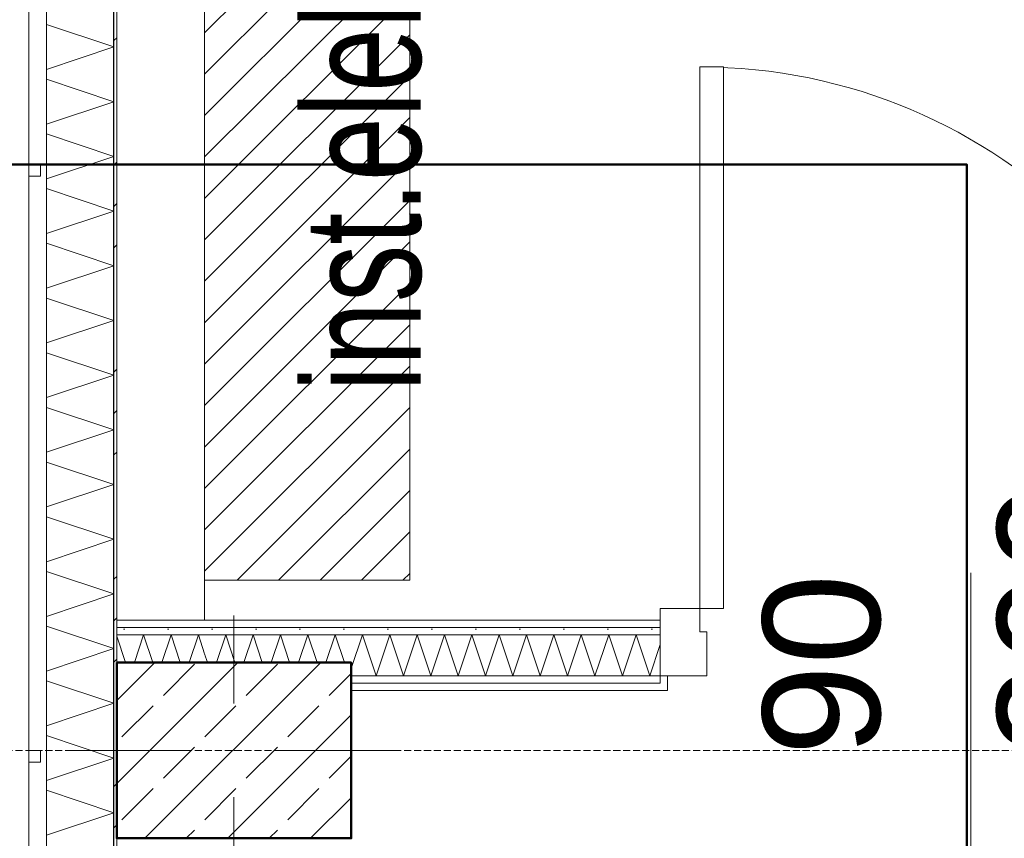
# Model space of a CAD drawing. Extents: x -7314 to 11761, y 144 to 9383.
# Tile 58 of 193: x 897 to 1065, y 3772 to 3912. Entities that reach past the tile are written whole.
import ezdxf
from ezdxf.xclip import XClip

# ---------------------------------------------------------------- set-up
doc = ezdxf.new("R2010")
doc.units = 0
doc.header["$MEASUREMENT"] = 0
doc.header["$XCLIPFRAME"] = 0
doc.linetypes.add('Krawędzie ukryte', pattern=[68, 48, -20])
doc.linetypes.add('Wipeout_Contour', pattern=[20000, 0, -20000])
for name, color, linetype in [('FORMA - Arch 01 - 220-A Ściany', 7, 'Continuous'), ('FORMA - Arch 01 - 410-K Osie', 7, 'Continuous'), ('FORMA - Arch 01 - 440-K Słupy', 7, 'Continuous'), ('FORMA - Arch 02 - Strefy', 7, 'Continuous'), ('FORMA - Arch 02 - Ściany zewnętrzne', 7, 'Continuous'), ('FORMA - Arch 05 - inst elektryczne', 7, 'Continuous')]:
    doc.layers.add(name, color=color, linetype=linetype)
doc.styles.add('STYL_AUTOMATYCZNY_2', font='arial.ttf')
doc.styles.add('STYL_AUTOMATYCZNY_7', font='arial.ttf', dxfattribs={"width": 0.7})
pattern_1 = [(0, (4185.3, -5972.398), (0, 7.5), [0, -7.5])]

# ---------------------------------------------------------------- blocks, each defined once
blk = doc.blocks.new('*X72')
at = {"layer": 'FORMA - Arch 01 - 220-A Ściany', "color": 7, "linetype": 'Continuous', "lineweight": 5, "ltscale": 0.025}
for p, q in [((915.54, 3801.9), (914.04, 3806.4)), ((918.63, 3806.63), (917.06, 3801.9)), ((920.21, 3801.9), (918.63, 3806.63)), ((923.3, 3806.63), (921.72, 3801.9)), ((924.88, 3801.9), (923.3, 3806.63)), ((927.97, 3806.63), (926.39, 3801.9)), ((929.04, 3803.4), (927.97, 3806.63))]:
    blk.add_line(p, q, dxfattribs=at)
blk = doc.blocks.new('*X73')
at = {"layer": 'FORMA - Arch 01 - 220-A Ściany', "color": 7, "linetype": 'Continuous', "lineweight": 5, "ltscale": 0.025}
for p, q in [((932.63, 3806.63), (931.06, 3801.9)), ((934.21, 3801.9), (932.63, 3806.63)), ((937.3, 3806.63), (935.72, 3801.9)), ((938.88, 3801.9), (937.3, 3806.63)), ((941.97, 3806.63), (940.39, 3801.9)), ((943.54, 3801.9), (941.97, 3806.63)), ((946.63, 3806.63), (945.06, 3801.9)), ((948.21, 3801.9), (946.63, 3806.63)), ((951.3, 3806.63), (949.72, 3801.9)), ((952.88, 3801.9), (951.3, 3806.63)), ((955.97, 3806.63), (954.04, 3800.85)), ((958.3, 3799.63), (955.97, 3806.63)), ((960.63, 3806.63), (958.3, 3799.63)), ((962.97, 3799.63), (960.63, 3806.63)), ((965.3, 3806.63), (962.97, 3799.63)), ((967.63, 3799.63), (965.3, 3806.63)), ((969.97, 3806.63), (967.63, 3799.63)), ((972.3, 3799.63), (969.97, 3806.63)), ((974.63, 3806.63), (972.3, 3799.63)), ((976.97, 3799.63), (974.63, 3806.63)), ((979.3, 3806.63), (976.97, 3799.63)), ((981.63, 3799.63), (979.3, 3806.63)), ((983.97, 3806.63), (981.63, 3799.63)), ((986.3, 3799.63), (983.97, 3806.63)), ((988.63, 3806.63), (986.3, 3799.63)), ((990.97, 3799.63), (988.63, 3806.63)), ((993.3, 3806.63), (990.97, 3799.63)), ((995.63, 3799.63), (993.3, 3806.63)), ((997.97, 3806.63), (995.63, 3799.63)), ((1000.3, 3799.63), (997.97, 3806.63)), ((1002.63, 3806.63), (1000.3, 3799.63)), ((1004.97, 3799.63), (1002.63, 3806.63)), ((1006.74, 3804.95), (1004.97, 3799.63)), ((929.54, 3801.9), (929.04, 3803.4))]:
    blk.add_line(p, q, dxfattribs=at)
blk = doc.blocks.new('*X362')
at = {"layer": 'FORMA - Arch 01 - 220-A Ściany', "color": 7, "linetype": 'Continuous', "lineweight": 5, "ltscale": 0.025}
for p, q in [((902.04, 3910.77), (913.54, 3906.94)), ((913.54, 3906.94), (902.04, 3903.1)), ((902.04, 3901.44), (913.54, 3897.6)), ((913.54, 3897.6), (902.04, 3893.77)), ((902.04, 3892.1), (913.54, 3888.27)), ((913.54, 3888.27), (902.04, 3884.44)), ((902.04, 3882.77), (913.54, 3878.94)), ((913.54, 3878.94), (902.04, 3875.1)), ((902.04, 3873.44), (913.54, 3869.6)), ((913.54, 3869.6), (902.04, 3865.77)), ((902.04, 3864.1), (913.54, 3860.27)), ((913.54, 3860.27), (902.04, 3856.44)), ((902.04, 3854.77), (913.54, 3850.94)), ((913.54, 3850.94), (902.04, 3847.1)), ((902.04, 3845.44), (913.54, 3841.6)), ((913.54, 3841.6), (902.04, 3837.77)), ((902.04, 3836.1), (913.54, 3832.27)), ((913.54, 3832.27), (902.04, 3828.44)), ((902.04, 3826.77), (913.54, 3822.94)), ((913.54, 3822.94), (902.04, 3819.1)), ((902.04, 3817.44), (913.54, 3813.6)), ((913.54, 3813.6), (902.04, 3809.77)), ((902.04, 3808.1), (913.54, 3804.27)), ((913.54, 3804.27), (902.04, 3800.44)), ((902.04, 3798.77), (913.54, 3794.94)), ((913.54, 3794.94), (902.04, 3791.1)), ((902.04, 3789.44), (913.54, 3785.6)), ((913.54, 3785.6), (902.04, 3781.77)), ((902.04, 3780.1), (913.54, 3776.27)), ((913.54, 3776.27), (902.04, 3772.44))]:
    blk.add_line(p, q, dxfattribs=at)
blk = doc.blocks.new('Rysunek_1_1', base_point=(4185.3, -5972.4))
at = {"layer": 'FORMA - Arch 01 - 220-A Ściany', "color": 7, "linetype": 'Continuous', "lineweight": 15, "ltscale": 0.025, "flags": 128}
blk.add_lwpolyline([(914.04, 3799.63), (914.04, 3798.38)], dxfattribs=at)
at = {"color": 254, "linetype": 'Wipeout_Contour', "lineweight": 0, "ltscale": 18256.97488}
blk.add_wipeout([(899.04, 7923.64), (899.04, 721.9), (902.04, 721.9), (902.04, 7923.64)], dxfattribs=at).dxf.layer = 'FORMA - Arch 01 - 220-A Ściany'
at = {"color": 254, "linetype": 'Wipeout_Contour', "lineweight": 0, "ltscale": 15657.175071}
blk.add_wipeout([(914.04, 3806.63), (914.04, 3801.9), (929.04, 3801.9), (929.04, 3806.63)], dxfattribs=at).dxf.layer = 'FORMA - Arch 01 - 220-A Ściany'
at = {"color": 254, "linetype": 'Wipeout_Contour', "lineweight": 0, "ltscale": 16202.681538}
blk.add_wipeout([(1323.04, 3809.13), (1323.04, 3967.19), (914.04, 3967.19), (914.04, 3809.13)], dxfattribs=at).dxf.layer = 'FORMA - Arch 02 - Strefy'
at = {"color": 254, "linetype": 'Wipeout_Contour', "lineweight": 0, "ltscale": 15454.34512}
blk.add_wipeout([(1323.04, 3588.54), (1323.04, 3797.13), (914.04, 3797.13), (914.04, 3588.54)], dxfattribs=at).dxf.layer = 'FORMA - Arch 02 - Strefy'
at = {"layer": 'FORMA - Arch 05 - inst elektryczne', "linetype": 'Continuous', "lineweight": 15}
h = blk.add_hatch(dxfattribs=at)
h.set_pattern_fill('cegła_zwykła_gęsta_0001', color=211, style=0, pattern_type=2)
h.set_pattern_definition([(45, (4185.2997, -5972.398), (-3.535534, 3.535534), [])])
h.paths.add_polyline_path([(929.04, 3815.93), (964.04, 3815.93), (964.04, 3965.93), (929.04, 3965.93)])
at = {"layer": 'FORMA - Arch 01 - 220-A Ściany', "color": 7, "linetype": 'Continuous', "lineweight": 18, "ltscale": 0.025}
blk.add_line((902.04, 7923.64), (902.04, 721.9), dxfattribs=at)
at = {"layer": 'FORMA - Arch 01 - 220-A Ściany', "color": 7, "linetype": 'Continuous', "lineweight": 15, "ltscale": 0.025}
blk.add_line((1059.74, 3725.6), (1059.74, 3817.22), dxfattribs=at)
at = {"layer": 'FORMA - Arch 01 - 220-A Ściany', "color": 7, "linetype": 'Continuous', "lineweight": 15, "ltscale": 0.025, "flags": 128}
blk.add_lwpolyline([(914.04, 3798.38), (914.04, 3797.13)], dxfattribs=at)
at = {"layer": 'FORMA - Arch 01 - 220-A Ściany', "color": 7, "linetype": 'Continuous', "lineweight": 13, "ltscale": 0.025}
blk.add_arc((1013.54, 3811.13), 92.4, 0, 90, dxfattribs=at)
at = {"layer": 'FORMA - Arch 05 - inst elektryczne', "color": 7, "linetype": 'Continuous', "lineweight": 13, "ltscale": 0.025, "flags": 128}
blk.add_lwpolyline([(929.04, 3815.93), (964.04, 3815.93), (964.04, 3965.93), (929.04, 3965.93)], close=True, dxfattribs=at)
at = {"color": 7, "linetype": 'Continuous', "lineweight": 13, "ltscale": 0.025}
blk.add_blockref('*X72', (0, 0), dxfattribs=at)
at = {"layer": 'FORMA - Arch 05 - inst elektryczne', "color": 7, "linetype": 'Continuous', "lineweight": 13, "insert": (966.19, 3848.19), "char_height": 20, "attachment_point": 7, "rotation": 90, "style": 'STYL_AUTOMATYCZNY_7'}
blk.add_mtext('\\A1;{\\pql;\\fArial|b0|i0|c238|p0;\\W0.700000;inst.elektr.}', dxfattribs=at)
at = {"color": 254, "linetype": 'Wipeout_Contour', "lineweight": 0, "ltscale": 15689.348216}
blk.add_wipeout([(954.04, 3797.13), (1006.74, 3797.13), (1006.74, 3798.38), (954.04, 3798.38)], dxfattribs=at).dxf.layer = 'FORMA - Arch 01 - 220-A Ściany'
at = {"color": 254, "linetype": 'Wipeout_Contour', "lineweight": 0, "ltscale": 15175.644043}
blk.add_wipeout([(914.04, 3588.54), (929.04, 3588.54), (929.04, 3771.9), (914.04, 3771.9)], dxfattribs=at).dxf.layer = 'FORMA - Arch 02 - Ściany zewnętrzne'
at = {"layer": 'FORMA - Arch 01 - 220-A Ściany', "linetype": 'Continuous', "lineweight": 5}
h = blk.add_hatch(dxfattribs=at)
h.set_pattern_fill('Gips_0001', style=0, pattern_type=2)
h.set_pattern_definition(pattern_1)
h.paths.add_polyline_path([(954.04, 3797.13), (1006.74, 3797.13), (1006.74, 3798.38), (954.04, 3798.38)])
at = {"color": 254, "linetype": 'Wipeout_Contour', "lineweight": 0, "ltscale": 18256.97488}
blk.add_wipeout([(899.04, 7923.64), (899.04, 721.9), (902.04, 721.9), (902.04, 7923.64)], dxfattribs=at).dxf.layer = 'FORMA - Arch 01 - 220-A Ściany'
at = {"color": 254, "linetype": 'Wipeout_Contour', "lineweight": 0, "ltscale": 15668.798453}
blk.add_wipeout([(914.04, 3807.88), (914.04, 3806.63), (929.04, 3806.63), (929.04, 3807.88)], dxfattribs=at).dxf.layer = 'FORMA - Arch 01 - 220-A Ściany'
at = {"layer": 'FORMA - Arch 01 - 220-A Ściany', "linetype": 'Continuous', "lineweight": 5}
h = blk.add_hatch(dxfattribs=at)
h.set_pattern_fill('Gips_0001', style=0, pattern_type=2)
h.set_pattern_definition(pattern_1)
h.paths.add_polyline_path([(914.04, 3807.88), (914.04, 3806.63), (929.04, 3806.63), (929.04, 3807.88)])
at = {"layer": 'FORMA - Arch 01 - 220-A Ściany', "color": 7, "linetype": 'Continuous', "lineweight": 13, "ltscale": 0.025}
blk.add_line((899.04, 7923.64), (899.04, 721.9), dxfattribs=at)
at = {"layer": 'FORMA - Arch 01 - 220-A Ściany', "color": 7, "linetype": 'Continuous', "lineweight": 18, "ltscale": 0.025, "flags": 128}
blk.add_lwpolyline([(899.04, 7923.64), (902.04, 7923.64), (902.04, 721.9), (899.04, 721.9)], close=True, dxfattribs=at)
at = {"layer": 'FORMA - Arch 01 - 220-A Ściany', "color": 7, "linetype": 'Continuous', "lineweight": 15, "ltscale": 0.025, "flags": 128}
blk.add_lwpolyline([(914.04, 3806.63), (914.04, 3799.63)], dxfattribs=at)
at = {"color": 254, "linetype": 'Wipeout_Contour', "lineweight": 0, "ltscale": 15694.189469}
blk.add_wipeout([(1006.74, 3799.63), (954.04, 3799.63), (954.04, 3798.38), (1006.74, 3798.38)], dxfattribs=at).dxf.layer = 'FORMA - Arch 01 - 220-A Ściany'
at = {"layer": 'FORMA - Arch 01 - 220-A Ściany', "linetype": 'Continuous', "lineweight": 5}
h = blk.add_hatch(dxfattribs=at)
h.set_pattern_fill('Gips_0001', style=0, pattern_type=2)
h.set_pattern_definition(pattern_1)
h.paths.add_polyline_path([(1006.74, 3799.63), (954.04, 3799.63), (954.04, 3798.38), (1006.74, 3798.38)])
at = {"color": 254, "linetype": 'Wipeout_Contour', "lineweight": 0, "ltscale": 18256.97488}
blk.add_wipeout([(899.04, 7923.64), (899.04, 721.9), (902.04, 721.9), (902.04, 7923.64)], dxfattribs=at).dxf.layer = 'FORMA - Arch 01 - 220-A Ściany'
at = {"color": 254, "linetype": 'Wipeout_Contour', "lineweight": 0, "ltscale": 15673.658158}
blk.add_wipeout([(914.04, 3809.13), (914.04, 3807.88), (929.04, 3807.88), (929.04, 3809.13)], dxfattribs=at).dxf.layer = 'FORMA - Arch 01 - 220-A Ściany'
at = {"layer": 'FORMA - Arch 01 - 220-A Ściany', "linetype": 'Continuous', "lineweight": 5}
h = blk.add_hatch(dxfattribs=at)
h.set_pattern_fill('Gips_0001', style=0, pattern_type=2)
h.set_pattern_definition(pattern_1)
h.paths.add_polyline_path([(914.04, 3809.13), (914.04, 3807.88), (929.04, 3807.88), (929.04, 3809.13)])
at = {"layer": 'FORMA - Arch 01 - 220-A Ściany', "color": 7, "linetype": 'Continuous', "lineweight": 18, "ltscale": 0.025}
blk.add_line((902.04, 4618.9), (902.04, 721.9), dxfattribs=at)
at = {"layer": 'FORMA - Arch 01 - 220-A Ściany', "color": 7, "linetype": 'Continuous', "lineweight": 15, "ltscale": 0.025, "flags": 128}
for points in [[(914.04, 3809.13), (914.04, 3807.88)], [(914.04, 3807.88), (914.04, 3806.63)]]:
    blk.add_lwpolyline(points, dxfattribs=at)
at = {"color": 254, "linetype": 'Wipeout_Contour', "lineweight": 0, "ltscale": 18256.97488}
blk.add_wipeout([(899.04, 7923.64), (899.04, 721.9), (902.04, 721.9), (902.04, 7923.64)], dxfattribs=at).dxf.layer = 'FORMA - Arch 01 - 220-A Ściany'
at = {"color": 254, "linetype": 'Wipeout_Contour', "lineweight": 0, "ltscale": 15718.985004}
blk.add_wipeout([(1006.74, 3809.13), (929.04, 3809.13), (929.04, 3807.88), (1006.74, 3807.88)], dxfattribs=at).dxf.layer = 'FORMA - Arch 01 - 220-A Ściany'
at = {"layer": 'FORMA - Arch 01 - 220-A Ściany', "linetype": 'Continuous', "lineweight": 5}
h = blk.add_hatch(dxfattribs=at)
h.set_pattern_fill('Gips_0001', style=0, pattern_type=2)
h.set_pattern_definition(pattern_1)
h.paths.add_polyline_path([(1006.74, 3809.13), (929.04, 3809.13), (929.04, 3807.88), (1006.74, 3807.88)])
at = {"layer": 'FORMA - Arch 01 - 220-A Ściany', "color": 7, "linetype": 'Continuous', "lineweight": 13, "ltscale": 0.025}
blk.add_line((899.04, 7923.64), (899.04, 721.9), dxfattribs=at)
at = {"layer": 'FORMA - Arch 01 - 220-A Ściany', "color": 7, "linetype": 'Continuous', "lineweight": 18, "ltscale": 0.025, "flags": 128}
blk.add_lwpolyline([(899.04, 7923.64), (902.04, 7923.64), (902.04, 721.9), (899.04, 721.9)], close=True, dxfattribs=at)
at = {"layer": 'FORMA - Arch 01 - 220-A Ściany', "color": 7, "linetype": 'Continuous', "lineweight": 15, "ltscale": 0.025, "flags": 128}
blk.add_lwpolyline([(1006.74, 3809.13), (929.04, 3809.13)], dxfattribs=at)
at = {"layer": 'FORMA - Arch 02 - Ściany zewnętrzne', "color": 7, "linetype": 'Continuous', "lineweight": 15, "ltscale": 0.025}
blk.add_line((929.04, 3809.13), (914.04, 3809.13), dxfattribs=at)
at = {"color": 254, "linetype": 'Wipeout_Contour', "lineweight": 0, "ltscale": 15714.13929}
blk.add_wipeout([(929.04, 3806.63), (1006.74, 3806.63), (1006.74, 3807.88), (929.04, 3807.88)], dxfattribs=at).dxf.layer = 'FORMA - Arch 01 - 220-A Ściany'
at = {"color": 254, "linetype": 'Wipeout_Contour', "lineweight": 0, "ltscale": 15983.671099}
blk.add_wipeout([(914.04, 3967.19), (914.04, 3809.13), (929.04, 3809.13), (929.04, 3967.19)], dxfattribs=at).dxf.layer = 'FORMA - Arch 02 - Ściany zewnętrzne'
at = {"layer": 'FORMA - Arch 01 - 220-A Ściany', "linetype": 'Continuous', "lineweight": 5}
h = blk.add_hatch(dxfattribs=at)
h.set_pattern_fill('Gips_0001', style=0, pattern_type=2)
h.set_pattern_definition(pattern_1)
h.paths.add_polyline_path([(929.04, 3806.63), (1006.74, 3806.63), (1006.74, 3807.88), (929.04, 3807.88)])
at = {"layer": 'FORMA - Arch 01 - 220-A Ściany', "color": 7, "linetype": 'Continuous', "lineweight": 15, "ltscale": 0.025}
blk.add_line((1006.74, 3807.88), (1006.74, 3809.13), dxfattribs=at)
at = {"layer": 'FORMA - Arch 01 - 220-A Ściany', "color": 7, "linetype": 'Continuous', "lineweight": 13, "ltscale": 0.025}
blk.add_line((1006.74, 3807.88), (929.04, 3807.88), dxfattribs=at)
at = {"layer": 'FORMA - Arch 02 - Ściany zewnętrzne', "color": 7, "linetype": 'Continuous', "lineweight": 15, "ltscale": 0.025}
blk.add_line((929.04, 3809.13), (914.04, 3809.13), dxfattribs=at)
at = {"layer": 'FORMA - Arch 02 - Ściany zewnętrzne', "color": 7, "linetype": 'Continuous', "lineweight": 13, "ltscale": 0.025}
blk.add_line((914.04, 3807.88), (929.04, 3807.88), dxfattribs=at)
at = {"layer": 'FORMA - Arch 02 - Ściany zewnętrzne', "color": 7, "linetype": 'Continuous', "lineweight": 13, "ltscale": 0.025, "flags": 128}
for points in [[(914.04, 3967.19), (914.04, 3809.13)], [(929.04, 3809.13), (929.04, 3967.19)]]:
    blk.add_lwpolyline(points, dxfattribs=at)
at = {"color": 254, "linetype": 'Wipeout_Contour', "lineweight": 0, "ltscale": 23537.439693}
blk.add_wipeout([(929.04, 3806.63), (929.04, 3801.9), (954.04, 3801.9), (954.04, 3799.63), (1006.74, 3799.63), (1006.74, 3806.63)], dxfattribs=at).dxf.layer = 'FORMA - Arch 01 - 220-A Ściany'
at = {"layer": 'FORMA - Arch 01 - 220-A Ściany', "color": 7, "linetype": 'Continuous', "lineweight": 13, "ltscale": 0.025}
blk.add_line((1006.74, 3806.63), (929.04, 3806.63), dxfattribs=at)
at = {"layer": 'FORMA - Arch 01 - 220-A Ściany', "color": 7, "linetype": 'Continuous', "lineweight": 15, "ltscale": 0.025}
blk.add_line((1006.74, 3806.63), (1006.74, 3807.88), dxfattribs=at)
at = {"layer": 'FORMA - Arch 02 - Ściany zewnętrzne', "color": 7, "linetype": 'Continuous', "lineweight": 13, "ltscale": 0.025}
blk.add_line((914.04, 3806.63), (929.04, 3806.63), dxfattribs=at)
at = {"color": 7, "linetype": 'Continuous', "lineweight": 13, "ltscale": 0.025}
blk.add_blockref('*X73', (0, 0), dxfattribs=at)
at = {"layer": 'FORMA - Arch 01 - 220-A Ściany', "color": 7, "linetype": 'Continuous', "lineweight": 13, "insert": (1050.08, 3785.97), "char_height": 20, "attachment_point": 7, "rotation": 90, "style": 'STYL_AUTOMATYCZNY_2'}
blk.add_mtext('\\A1;{\\pql;\\pt0;\\fArial|b0|i0|c238|p0;\\W1.000000;90\\fArial|b0|i0|c238|p0;\\W1.000000;\\A1{\\H.66x;\\S^  ;}\\fArial|b0|i0|c238|p0;\\W1.000000;\\fArial|b0|i0|c238|p0;\\W1.000000;}', dxfattribs=at)
at = {"color": 254, "linetype": 'Wipeout_Contour', "lineweight": 0, "ltscale": 14315.011132}
blk.add_wipeout([(913.54, 3986.46), (913.54, 2928.43), (914.04, 2928.43), (914.04, 3986.46)], dxfattribs=at).dxf.layer = 'FORMA - Arch 01 - 220-A Ściany'
at = {"color": 254, "linetype": 'Wipeout_Contour', "lineweight": 0, "ltscale": 19648.410456}
blk.add_wipeout([(1007.99, 3797.13), (1007.99, 3799.63), (1006.74, 3799.63), (1006.74, 3798.38), (1006.74, 3797.13)], dxfattribs=at).dxf.layer = 'FORMA - Arch 01 - 220-A Ściany'
at = {"layer": 'FORMA - Arch 01 - 220-A Ściany', "linetype": 'Continuous', "lineweight": 5}
h = blk.add_hatch(dxfattribs=at)
h.set_pattern_fill('Aluminium_0001', style=0, pattern_type=2)
h.set_pattern_definition([(45, (4185.3, -5972.398), (-17.67767, 17.67767), []), (45, (4181.764, -5968.863), (-17.67767, 17.67767), []), (45, (4178.229, -5965.327), (-17.67767, 17.67767), [])])
h.paths.add_polyline_path([(913.54, 3986.46), (913.54, 2928.43), (914.04, 2928.43), (914.04, 3986.46)])
h = blk.add_hatch(dxfattribs=at)
h.set_pattern_fill('Gips_0001', style=0, pattern_type=2)
h.set_pattern_definition(pattern_1)
h.paths.add_polyline_path([(1007.99, 3797.13), (1007.99, 3799.63), (1006.74, 3799.63), (1006.74, 3798.38), (1006.74, 3797.13)])
at = {"layer": 'FORMA - Arch 01 - 220-A Ściany', "color": 7, "linetype": 'Continuous', "lineweight": 15, "ltscale": 0.025}
for p, q in [((1006.74, 3799.63), (1006.74, 3806.63)), ((1006.74, 3799.63), (1007.99, 3799.63)), ((1007.99, 3799.63), (1007.99, 3797.13)), ((1006.74, 3797.13), (1007.99, 3797.13)), ((1006.74, 3797.13), (1007.99, 3797.13))]:
    blk.add_line(p, q, dxfattribs=at)
at = {"layer": 'FORMA - Arch 01 - 220-A Ściany', "color": 7, "linetype": 'Continuous', "lineweight": 13, "ltscale": 0.025}
for p, q in [((954.04, 3799.63), (1006.74, 3799.63)), ((1006.74, 3798.38), (1006.74, 3799.63)), ((954.04, 3798.38), (1006.74, 3798.38))]:
    blk.add_line(p, q, dxfattribs=at)
at = {"layer": 'FORMA - Arch 01 - 220-A Ściany', "color": 7, "linetype": 'Continuous', "lineweight": 15, "ltscale": 0.025, "flags": 128}
blk.add_lwpolyline([(954.04, 3797.13), (1006.74, 3797.13)], dxfattribs=at)
at = {"color": 254, "linetype": 'Wipeout_Contour', "lineweight": 0, "ltscale": 17375.101863}
blk.add_wipeout([(913.54, 3986.46), (902.04, 3986.46), (902.04, 2928.43), (911.04, 2928.43), (913.54, 2928.43)], dxfattribs=at).dxf.layer = 'FORMA - Arch 01 - 220-A Ściany'
at = {"color": 254, "linetype": 'Wipeout_Contour', "lineweight": 0, "ltscale": 23628.863445}
blk.add_wipeout([(1006.74, 3799.63), (1014.74, 3799.63), (1014.74, 3807.13), (1013.54, 3807.13), (1013.54, 3811.13), (1006.74, 3811.13)], dxfattribs=at).dxf.layer = 'FORMA - Arch 01 - 220-A Ściany'
at = {"layer": 'FORMA - Arch 01 - 220-A Ściany', "color": 7, "linetype": 'Continuous', "lineweight": 25, "ltscale": 0.025}
blk.add_line((913.54, 2928.43), (913.54, 3986.46), dxfattribs=at)
at = {"layer": 'FORMA - Arch 01 - 220-A Ściany', "color": 7, "linetype": 'Continuous', "lineweight": 15, "ltscale": 0.025}
for p, q in [((1006.74, 3799.63), (1006.74, 3811.13)), ((1006.74, 3807.88), (1006.74, 3809.13)), ((1006.74, 3807.88), (1006.74, 3809.13)), ((1006.74, 3806.63), (1006.74, 3807.88)), ((1006.74, 3806.63), (1006.74, 3807.88)), ((1006.74, 3799.63), (1006.74, 3806.63)), ((1006.74, 3799.63), (1006.74, 3806.63)), ((1013.54, 3807.13), (1014.74, 3807.13)), ((1014.74, 3807.13), (1014.74, 3799.63)), ((1014.74, 3799.63), (1006.74, 3799.63)), ((1007.99, 3799.63), (1007.99, 3797.13))]:
    blk.add_line(p, q, dxfattribs=at)
at = {"layer": 'FORMA - Arch 01 - 220-A Ściany', "color": 7, "linetype": 'Continuous', "lineweight": 15, "ltscale": 0.025, "flags": 128}
blk.add_lwpolyline([(914.04, 2928.43), (914.04, 3986.46)], dxfattribs=at)
at = {"color": 7, "linetype": 'Continuous', "lineweight": 13, "ltscale": 0.025}
blk.add_blockref('*X362', (0, 0), dxfattribs=at)
at = {"color": 254, "linetype": 'Wipeout_Contour', "lineweight": 0, "ltscale": 15955.14861}
blk.add_wipeout([(1013.54, 3903.53), (1013.54, 3811.13), (1017.54, 3811.13), (1017.54, 3903.53)], dxfattribs=at).dxf.layer = 'FORMA - Arch 01 - 220-A Ściany'
at = {"layer": 'FORMA - Arch 01 - 220-A Ściany', "color": 7, "linetype": 'Continuous', "lineweight": 13, "ltscale": 0.025}
for p, q in [((1013.54, 3903.53), (1013.54, 3811.13)), ((1017.54, 3903.53), (1013.54, 3903.53)), ((1017.54, 3811.13), (1017.54, 3903.53)), ((1013.54, 3811.13), (1017.54, 3811.13))]:
    blk.add_line(p, q, dxfattribs=at)
at = {"layer": 'FORMA - Arch 01 - 220-A Ściany', "color": 7, "linetype": 'Continuous', "lineweight": 15, "ltscale": 0.025}
for p, q in [((1006.74, 3811.13), (1013.54, 3811.13)), ((1013.54, 3811.13), (1013.54, 3807.13))]:
    blk.add_line(p, q, dxfattribs=at)
at = {"layer": 'FORMA - Arch 01 - 220-A Ściany', "color": 7, "linetype": 'Continuous', "lineweight": 13, "insert": (1090.08, 3785.97), "char_height": 20, "attachment_point": 7, "rotation": 90, "style": 'STYL_AUTOMATYCZNY_2'}
blk.add_mtext('\\A1;{\\pql;\\pt0;\\fArial|b0|i0|c238|p0;\\W1.000000;200\\fArial|b0|i0|c238|p0;\\W1.000000;\\A1{\\H.66x;\\S^  ;}\\fArial|b0|i0|c238|p0;\\W1.000000;\\fArial|b0|i0|c238|p0;\\W1.000000;}', dxfattribs=at)
at = {"layer": 'FORMA - Arch 02 - Strefy', "color": 7, "linetype": 'Continuous', "lineweight": 13, "insert": (938.97, 4012.1), "char_height": 20, "attachment_point": 1, "style": 'STYL_AUTOMATYCZNY_2'}
blk.add_mtext('\\A1;{\\pql;\\pt0,460;\\fArial|b0|i0|c238|p0;\\W1.000000;A: 8,72\\fArial|b0|i0|c238|p0;\\W1.000000;\\A1{\\H.66x;\\S^  ;}\\fArial|b0|i0|c238|p0;\\W1.000000; m\\fArial|b0|i0|c238|p0;\\W1.000000;\\A1{\\H.66x;\\S2^  ;}}', dxfattribs=at)
at = {"color": 254, "linetype": 'Wipeout_Contour', "lineweight": 0, "ltscale": 10481.606042}
blk.add_wipeout([(899.04, 3986.46), (899.04, 721.9), (902.04, 721.9), (902.04, 3986.46)], dxfattribs=at).dxf.layer = 'FORMA - Arch 01 - 220-A Ściany'
at = {"color": 254, "linetype": 'Wipeout_Contour', "lineweight": 0, "ltscale": 15601.744555}
blk.add_wipeout([(914.04, 3771.9), (954.04, 3771.9), (954.04, 3801.9), (914.04, 3801.9)], dxfattribs=at).dxf.layer = 'FORMA - Arch 01 - 440-K Słupy'
at = {"layer": 'FORMA - Arch 01 - 440-K Słupy', "linetype": 'Continuous', "lineweight": 5}
h = blk.add_hatch(dxfattribs=at)
h.set_pattern_fill('beton_zbrojony_gęsty_0001', style=0, pattern_type=2)
h.set_pattern_definition([(45, (4185.3, -5972.398), (-7.071068, 7.071068), []), (45, (4181.764, -5968.863), (-7.071068, 7.071068), [7.5, -2.5])])
h.paths.add_polyline_path([(914.04, 3771.9), (954.04, 3771.9), (954.04, 3801.9), (914.04, 3801.9)])
at = {"layer": 'FORMA - Arch 01 - 220-A Ściany', "color": 7, "linetype": 'Continuous', "lineweight": 18, "ltscale": 0.025}
blk.add_line((902.04, 3986.46), (902.04, 2928.43), dxfattribs=at)
at = {"layer": 'FORMA - Arch 01 - 410-K Osie', "color": 7, "linetype": 'Krawędzie ukryte', "lineweight": 13, "ltscale": 0.025}
blk.add_line((914.04, 567.07), (914.04, 8978.35), dxfattribs=at)
at = {"layer": 'FORMA - Arch 01 - 440-K Słupy', "color": 1, "linetype": 'Continuous', "lineweight": 13, "ltscale": 0.025}
for p, q in [((934.04, 3794.9), (934.04, 3809.9)), ((926.04, 3786.9), (906.04, 3786.9)), ((942.04, 3786.9), (962.04, 3786.9)), ((934.04, 3778.9), (934.04, 3763.9))]:
    blk.add_line(p, q, dxfattribs=at)
at = {"layer": 'FORMA - Arch 01 - 440-K Słupy', "color": 7, "linetype": 'Continuous', "lineweight": 25, "ltscale": 0.025, "flags": 128}
blk.add_lwpolyline([(914.04, 3771.9), (954.04, 3771.9), (954.04, 3801.9), (914.04, 3801.9)], dxfattribs=at)
at = {"layer": 'FORMA - Arch 01 - 440-K Słupy', "color": 1, "linetype": 'Continuous', "lineweight": 13, "ltscale": 0.025}
blk.add_point((934.04, 3786.9), dxfattribs=at)
at = {"color": 254, "linetype": 'Wipeout_Contour', "lineweight": 0, "ltscale": 15955.07123}
blk.add_wipeout([(899.04, 3886.9), (899.04, 3884.9), (901.04, 3884.9), (901.04, 3886.9)], dxfattribs=at).dxf.layer = 'FORMA - Arch 01 - 220-A Ściany'
at = {"color": 254, "linetype": 'Wipeout_Contour', "lineweight": 0, "ltscale": 15565.648966}
blk.add_wipeout([(899.04, 3786.9), (899.04, 3784.9), (901.04, 3784.9), (901.04, 3786.9)], dxfattribs=at).dxf.layer = 'FORMA - Arch 01 - 220-A Ściany'
at = {"color": 254, "linetype": 'Wipeout_Contour', "lineweight": 0, "ltscale": 10481.606042}
blk.add_wipeout([(899.04, 3986.46), (899.04, 721.9), (902.04, 721.9), (902.04, 3986.46)], dxfattribs=at).dxf.layer = 'FORMA - Arch 01 - 220-A Ściany'
at = {"layer": 'FORMA - Arch 01 - 220-A Ściany', "color": 7, "linetype": 'Continuous', "lineweight": 13, "ltscale": 0.025}
blk.add_line((899.04, 3986.46), (899.04, 721.9), dxfattribs=at)
at = {"layer": 'FORMA - Arch 01 - 220-A Ściany', "color": 7, "linetype": 'Continuous', "lineweight": 18, "ltscale": 0.025, "flags": 128}
blk.add_lwpolyline([(899.04, 3986.46), (902.04, 3986.46), (902.04, 721.9), (899.04, 721.9)], close=True, dxfattribs=at)
at = {"color": 254, "linetype": 'Wipeout_Contour', "lineweight": 0, "ltscale": 15955.07123}
blk.add_wipeout([(899.04, 3886.9), (899.04, 3884.9), (901.04, 3884.9), (901.04, 3886.9)], dxfattribs=at).dxf.layer = 'FORMA - Arch 01 - 220-A Ściany'
at = {"color": 254, "linetype": 'Wipeout_Contour', "lineweight": 0, "ltscale": 15565.648966}
blk.add_wipeout([(899.04, 3786.9), (899.04, 3784.9), (901.04, 3784.9), (901.04, 3786.9)], dxfattribs=at).dxf.layer = 'FORMA - Arch 01 - 220-A Ściany'
at = {"layer": 'FORMA - Arch 01 - 220-A Ściany', "color": 7, "linetype": 'Continuous', "lineweight": 13, "ltscale": 0.025}
for p, q in [((899.04, 3886.9), (899.04, 3884.9)), ((899.04, 3786.9), (899.04, 3784.9))]:
    blk.add_line(p, q, dxfattribs=at)
at = {"layer": 'FORMA - Arch 01 - 220-A Ściany', "color": 7, "linetype": 'Continuous', "lineweight": 18, "ltscale": 0.025, "flags": 128}
for points in [[(899.04, 3886.9), (901.04, 3886.9), (901.04, 3884.9), (899.04, 3884.9)], [(899.04, 3786.9), (901.04, 3786.9), (901.04, 3784.9), (899.04, 3784.9)]]:
    blk.add_lwpolyline(points, close=True, dxfattribs=at)
at = {"layer": 'FORMA - Arch 01 - 410-K Osie', "color": 7, "linetype": 'Krawędzie ukryte', "lineweight": 13, "ltscale": 0.025}
blk.add_line((3420.76, 3786.9), (587.6, 3786.9), dxfattribs=at)

msp = doc.modelspace()

# ---------------------------------------------------------------- block references
at = {"lineweight": 20}
ref = msp.add_blockref('Rysunek_1_1', (4185.29965, -5972.39804), dxfattribs=at)
XClip(ref).set_block_clipping_path([(254.0251470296, 246.5573808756), (9689.7973583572, 9358.9497337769)])

# ---------------------------------------------------------------- next in the draw order: linework, layer by layer
at = {"lineweight": 50}
for points in [[(809.04065, 3886.89689), (1059.04065, 3886.89689), (1059.04065, 3686.89689), (809.04065, 3686.89689), (809.04065, 3886.89689)], [(914.04065, 3801.89683), (914.04065, 3771.89682), (954.04065, 3771.89682), (954.04065, 3801.89683), (914.04065, 3801.89683)]]:
    msp.add_lwpolyline(points, dxfattribs=at)

doc.saveas('drawing.dxf')
